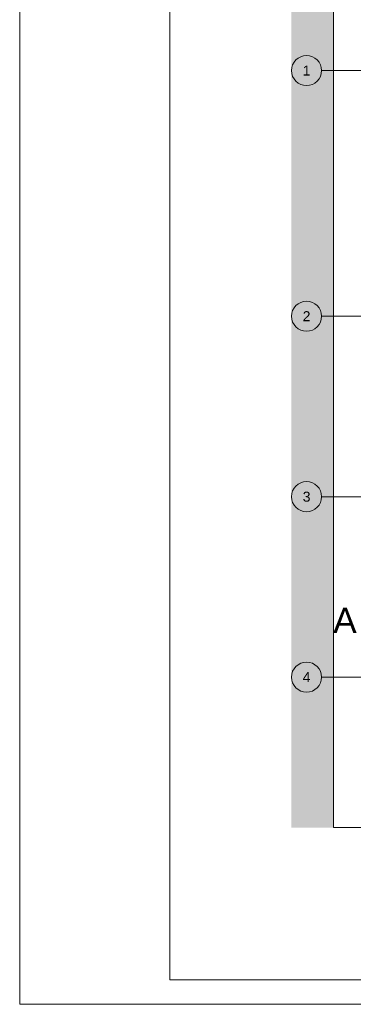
# Paper-space layout 'A-19 ROZBIÓRKI - PIĘTRO 1' of a CAD drawing. Header units: millimetres. Extents: x 0 to 540, y 0 to 297.
# Tile 1 of 8: x 0 to 66, y 0 to 196. Entities that reach past the tile are written whole.
import ezdxf
from ezdxf.xclip import XClip

# ---------------------------------------------------------------- set-up
doc = ezdxf.new("R2010")
doc.units = ezdxf.units.MM
doc.header["$MEASUREMENT"] = 0
doc.header["$XCLIPFRAME"] = 0
doc.linetypes.add('DASHDOTX2', pattern=[1000, 500, -250, 0, -250])
doc.linetypes.add('PRZERYWANA_DU_A', pattern=[550, 350.0000000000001, -199.9999999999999])
doc.layers.add('0_Nr_pióra__2', color=8, linetype='Continuous', lineweight=13)
doc.layers.add('A_linie przekroju_Nr_pióra__1', color=7, linetype='Continuous', lineweight=20)
for name, color, linetype, lineweight, true_color in [('A_Arkusz_Nr_pióra__255', 7, 'Continuous', 15, 0x242424), ('A_osie_Nr_pióra__16', 7, 'Continuous', 5, 0x0f0f0f), ('A_osie_Nr_pióra__76', 7, 'Continuous', 5, 0x2d2d2d)]:
    doc.layers.add(name, color=color, linetype=linetype, lineweight=lineweight, true_color=true_color)
doc.layers.add('A_podrys', color=7, linetype='Continuous')
doc.styles.add('STYL_AUTOMATYCZNY_1', font='arial.ttf')

# ---------------------------------------------------------------- blocks, each defined once
blk = doc.blocks.new('Rysunek_1_1', base_point=(-1564.588101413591, -343.8120500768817))
at = {"linetype": 'Continuous', "lineweight": 0, "true_color": 0x484848}
blk.add_hatch(color=251, dxfattribs=at).paths.add_polyline_path([(54.15325930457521, 244.0727836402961), (54.15325930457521, 35.26278302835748), (62.53802304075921, 35.26278302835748), (62.53802304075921, 244.0727836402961)])
at = {"layer": '0_Nr_pióra__2', "color": 8, "linetype": 'PRZERYWANA_DU_A', "lineweight": 13, "flags": 128}
for points in [[(62.53802232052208, 244.0727840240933), (62.53802232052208, 35.26278402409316)], [(62.53802232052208, 35.26278402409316), (177.5380223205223, 35.26278402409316)]]:
    blk.add_lwpolyline(points, dxfattribs=at)
at = {"layer": 'A_osie_Nr_pióra__16', "color": 250, "linetype": 'DASHDOTX2', "lineweight": 5, "true_color": 0x0f0f0f}
for p, q in [((80.40434172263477, 186.2627840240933), (60.15325942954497, 186.2627830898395)), ((80.40434172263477, 137.2627840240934), (60.15325942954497, 137.2627825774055)), ((80.40434172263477, 101.2627840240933), (60.15325942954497, 101.2627824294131)), ((80.40434172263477, 65.26278402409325), (60.15325942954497, 65.26278228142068))]:
    blk.add_line(p, q, dxfattribs=at)
at = {"layer": 'A_osie_Nr_pióra__76', "color": 250, "linetype": 'Continuous', "lineweight": 5, "true_color": 0x2d2d2d}
for centre in [(57.15326127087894, 186.2627840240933), (57.15326127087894, 137.2627840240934), (57.15326127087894, 101.2627840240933), (57.15326127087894, 65.26278402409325)]:
    blk.add_circle(centre, 3, dxfattribs=at)
at = {"layer": 'A_linie przekroju_Nr_pióra__1', "color": 7, "linetype": 'Continuous', "lineweight": 20, "insert": (67.13700755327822, 74.09549582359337), "char_height": 5, "attachment_point": 9, "style": 'STYL_AUTOMATYCZNY_1'}
blk.add_mtext('\\A1;{\\pqr;\\pt0;\\fArial|b0|i0|c238|p0;\\W1.000000;A}', dxfattribs=at)
at = {"layer": 'A_osie_Nr_pióra__76', "color": 250, "linetype": 'Continuous', "lineweight": 5, "true_color": 0x2d2d2d, "char_height": 2, "attachment_point": 1, "style": 'STYL_AUTOMATYCZNY_1'}
for s, insert in [('\\A1;{\\pql;\\pt0;\\fArial|b0|i0|c238|p0;\\W1.000000;1}', (56.39053627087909, 187.2627839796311)), ('\\A1;{\\pql;\\pt0;\\fArial|b0|i0|c238|p0;\\W1.000000;2}', (56.39053627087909, 138.2627839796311)), ('\\A1;{\\pql;\\pt0;\\fArial|b0|i0|c238|p0;\\W1.000000;3}', (56.39053627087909, 102.262783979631)), ('\\A1;{\\pql;\\pt0;\\fArial|b0|i0|c238|p0;\\W1.000000;4}', (56.39053627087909, 66.26278397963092))]:
    blk.add_mtext(s, dxfattribs=dict(at, insert=insert))

psp = doc.layouts.new('A-19 ROZBIÓRKI - PIĘTRO 1')

# ---------------------------------------------------------------- linework, layer by layer
at = {"layer": 'A_Arkusz_Nr_pióra__255', "color": 250, "linetype": 'Continuous', "lineweight": 15, "true_color": 0x242424}
for p in [(29.90003742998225, 292.1), (535.1000000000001, 4.900001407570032)]:
    psp.add_line(p, (29.8998034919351, 4.900326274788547), dxfattribs=at)
at = {"layer": 'A_Arkusz_Nr_pióra__255', "color": 250, "linetype": 'Continuous', "lineweight": 15, "true_color": 0x242424, "flags": 128}
psp.add_lwpolyline([(-1.040834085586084e-14, 297), (540, 297), (540, 1.109329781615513e-14), (-1.040834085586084e-14, 1.109329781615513e-14)], close=True, dxfattribs=at)

# ---------------------------------------------------------------- block references
at = {"layer": 'A_podrys', "color": 37, "linetype": 'Continuous', "lineweight": 5, "true_color": 0x656532}
ref = psp.add_blockref('Rysunek_1_1', (-1564.588101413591, -343.8120500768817), dxfattribs=at)
XClip(ref).set_block_clipping_path([(54.15326127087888, 35.26278402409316), (304.6032325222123, 244.0727840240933)])

doc.saveas('drawing.dxf')
